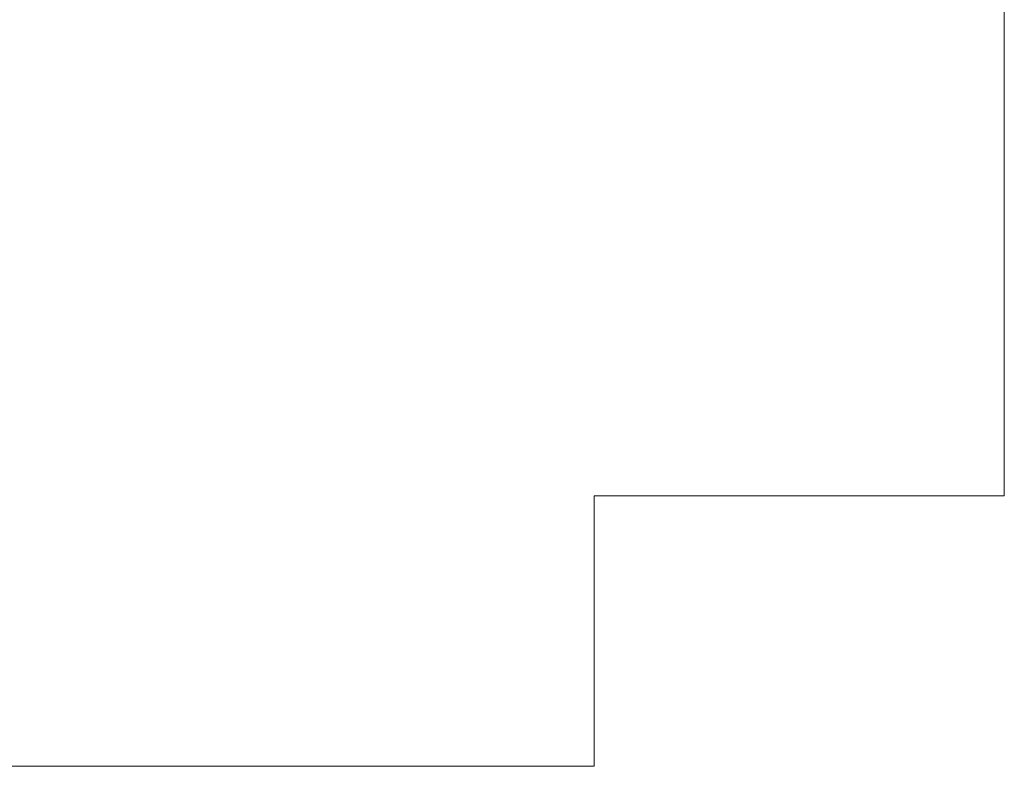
# Model space of a CAD drawing. Extents: x 571 to 2421, y -479 to 489.
# Tile 4 of 9: x 801 to 949, y -479 to -365. Entities that reach past the tile are written whole.
import ezdxf
from ezdxf.enums import TextEntityAlignment as Align

# ---------------------------------------------------------------- set-up
doc = ezdxf.new("R2010")
doc.units = 0
doc.header["$MEASUREMENT"] = 0
doc.layers.add('B_ANNO_DESIGN_NOTES', color=1, linetype='Continuous', lineweight=18, true_color=0xff0000)
doc.layers.add('B_ANNO_NOPLOT', color=47, linetype='Continuous', lineweight=18, plot=False)
doc.layers.add('B_ANNO_TEXT', color=7, linetype='Continuous', lineweight=18)
doc.styles.add('Annotative', font='calibri.ttf', dxfattribs={"height": 0.0625})

# ---------------------------------------------------------------- blocks, each defined once
blk = doc.blocks.new('*U369')
at = {"layer": 'B_ANNO_NOPLOT', "flags": 128}
blk.add_lwpolyline([(570.5114, -476.7036), (570.5114, -224.7036), (894.439, -224.7036), (894.439, -237.8485), (948.5114, -237.8485), (948.5114, -436.204), (887.0821, -436.204), (887.0821, -476.7036)], close=True, dxfattribs=at)
at = {"layer": 'B_ANNO_TEXT', "style": 'Annotative'}
for tag, p in [('BN6', (749.7716, -338.5991)), ('BN5', (752.4993, -404.2955)), ('BN4', (752.4993, -437.6116)), ('BN7', (745.6531, -454.4244)), ('BN8', (751.728, -454.4038))]:
    blk.add_attdef(tag, p, '', height=1.5, dxfattribs=at)
blk = doc.blocks.new('*U169')
at = {"layer": 'B_ANNO_NOPLOT', "flags": 128}
blk.add_lwpolyline([(570.51, -476.7), (570.51, -224.7), (894.44, -224.7), (894.44, -237.85), (948.51, -237.85), (948.51, -436.2), (887.08, -436.2), (887.08, -476.7)], close=True, dxfattribs=at)
at = {"layer": 'B_ANNO_TEXT', "style": 'Annotative'}
for tag, p in [('NUM13', (887.19, -267.61)), ('NUM14', (894.29, -267.61)), ('LN3', (903.6, -267.63))]:
    blk.add_attdef(tag, text='', height=1.5, dxfattribs=at).set_placement(p, align=Align.MIDDLE_CENTER)

msp = doc.modelspace()

# ---------------------------------------------------------------- block references
at = {"layer": 'B_ANNO_DESIGN_NOTES'}
msp.add_blockref('*U169', (0, 0), dxfattribs=at)

# ---------------------------------------------------------------- next in the draw order: block references
msp.add_blockref('*U369', (0, 0))

doc.saveas('drawing.dxf')
